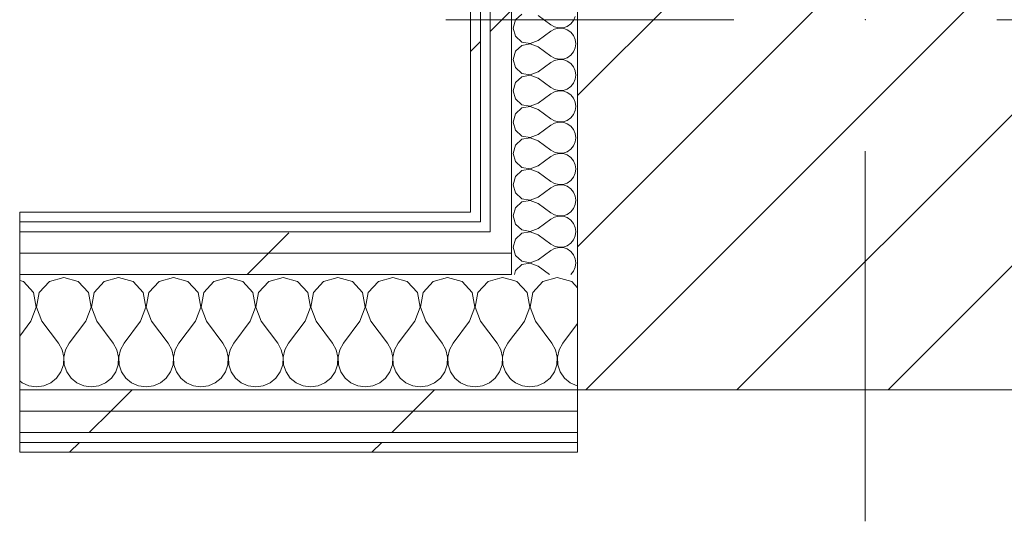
# Model space of a CAD drawing. Header units: millimetres. Extents: x -40968 to 77376, y -17881 to 4746.
# Tile 193 of 256: x 5490 to 6088, y -17319 to -17014. Entities that reach past the tile are written whole.
import ezdxf

# ---------------------------------------------------------------- set-up
doc = ezdxf.new("R2010")
doc.units = ezdxf.units.MM
doc.header["$MEASUREMENT"] = 0
doc.linetypes.add('Wipeout_Contour', pattern=[1000, 0, -1000])
for name, color, linetype in [('10_ESTR_Pilars', 7, 'Continuous'), ('Nuevo_08_E_Envans secs', 7, 'Continuous'), ('Nuevo_12_FAÇ_Façana', 7, 'Continuous'), ('Nuevo_Puertas Archicad', 7, 'Continuous')]:
    doc.layers.add(name, color=color, linetype=linetype)
for name, color, linetype, lineweight in [('10_ESTR_Pilars_Pluma_Nº__20', 1, 'Continuous', 5), ('10_ESTR_Pilars_Pluma_Nº__28', 7, 'Continuous', 20), ('10_ESTR_Pilars_Pluma_Nº__42', 8, 'Continuous', 25), ('Nuevo_08_E_Envans secs_Pluma_Nº__1', 7, 'Continuous', 5), ('Nuevo_12_FAÇ_Façana_Pluma_Nº__1', 7, 'Continuous', 5), ('Nuevo_Puertas Archicad_Pluma_Nº__1', 7, 'Continuous', 5)]:
    doc.layers.add(name, color=color, linetype=linetype, lineweight=lineweight)
for name, color, linetype, lineweight, true_color in [('Nuevo_08_E_Envans secs_Pluma_Nº__102', 7, 'Continuous', 5, 0xcccccc), ('Nuevo_08_E_Envans secs_Pluma_Nº__171', 171, 'Continuous', 13, 0xaaaaff), ('Nuevo_08_E_Envans secs_Pluma_Nº__177', 7, 'Continuous', 15, 0xf7e046), ('Nuevo_12_FAÇ_Façana_Pluma_Nº__102', 7, 'Continuous', 5, 0xcccccc), ('Nuevo_12_FAÇ_Façana_Pluma_Nº__171', 171, 'Continuous', 13, 0xaaaaff), ('Nuevo_12_FAÇ_Façana_Pluma_Nº__177', 7, 'Continuous', 15, 0xf7e046)]:
    doc.layers.add(name, color=color, linetype=linetype, lineweight=lineweight, true_color=true_color)
pattern_1 = [(45, (0, 0), (-183.8478, 183.8478), [195, -65]), (45, (7e-14, 183.85), (-183.8478, 183.8478), [195, -65])]

# ---------------------------------------------------------------- blocks, each defined once
blk = doc.blocks.new('*X129')
at = {"layer": 'Nuevo_12_FAÇ_Façana_Pluma_Nº__102', "color": 254, "linetype": 'Continuous', "lineweight": 5, "true_color": 0xcccccc}
for p, q in [((5783.33, -17170.64), (5781.75, -17171.09)), ((5788.89, -17172.22), (5783.33, -17170.64))]:
    blk.add_line(p, q, dxfattribs=at)
blk = doc.blocks.new('*X130')
at = {"layer": 'Nuevo_12_FAÇ_Façana_Pluma_Nº__102', "color": 254, "linetype": 'Continuous', "lineweight": 5, "true_color": 0xcccccc}
for p, q in [((5792.1, -17173.13), (5788.89, -17172.22)), ((5816.67, -17170.64), (5807.9, -17173.13)), ((5825.43, -17173.13), (5816.67, -17170.64)), ((5798.24, -17179.86), (5792.1, -17173.13)), ((5807.9, -17173.13), (5801.76, -17179.86)), ((5828.89, -17176.92), (5825.43, -17173.13)), ((5799.93, -17188.81), (5798.24, -17179.86)), ((5801.76, -17179.86), (5800.07, -17188.81)), ((5796.67, -17197.31), (5799.93, -17188.81)), ((5800.07, -17188.81), (5803.33, -17197.31)), ((5796.67, -17197.31), (5794.63, -17200.02)), ((5803.33, -17197.31), (5813.33, -17210.64)), ((5828.89, -17198.79), (5820, -17210.64)), ((5815.56, -17214.67), (5813.33, -17210.64)), ((5820, -17210.64), (5817.77, -17214.67)), ((5816.6, -17219.15), (5815.56, -17214.67)), ((5816.38, -17223.74), (5816.6, -17219.15)), ((5817.77, -17214.67), (5816.73, -17219.15)), ((5816.73, -17219.15), (5816.96, -17223.74)), ((5814.91, -17228.1), (5816.38, -17223.74)), ((5816.96, -17223.74), (5818.43, -17228.1)), ((5809.76, -17234), (5812.3, -17231.89)), ((5812.3, -17231.89), (5814.91, -17228.1)), ((5818.43, -17228.1), (5821.03, -17231.89)), ((5821.03, -17231.89), (5824.57, -17234.82)), ((5824.57, -17234.82), (5828.78, -17236.67)), ((5828.78, -17236.67), (5828.89, -17236.69))]:
    blk.add_line(p, q, dxfattribs=at)
blk = doc.blocks.new('*X131')
at = {"layer": 'Nuevo_12_FAÇ_Façana_Pluma_Nº__102', "color": 254, "linetype": 'Continuous', "lineweight": 5, "true_color": 0xcccccc}
for p, q in [((5794.63, -17200.02), (5788.89, -17207.68)), ((5788.89, -17232.88), (5791.24, -17234.82)), ((5791.24, -17234.82), (5795.45, -17236.67)), ((5795.45, -17236.67), (5800, -17237.31)), ((5800, -17237.31), (5804.55, -17236.67)), ((5804.55, -17236.67), (5808.76, -17234.82)), ((5808.76, -17234.82), (5809.76, -17234))]:
    blk.add_line(p, q, dxfattribs=at)
blk = doc.blocks.new('*X133')
at = {"layer": 'Nuevo_12_FAÇ_Façana_Pluma_Nº__102', "color": 254, "linetype": 'Continuous', "lineweight": 5, "true_color": 0xcccccc}
for p, q in [((5492.1, -17173.13), (5489.84, -17172.49)), ((5516.67, -17170.64), (5507.9, -17173.13)), ((5525.43, -17173.13), (5516.67, -17170.64)), ((5550, -17170.64), (5541.24, -17173.13)), ((5558.76, -17173.13), (5550, -17170.64)), ((5583.33, -17170.64), (5574.57, -17173.13)), ((5592.1, -17173.13), (5583.33, -17170.64)), ((5616.67, -17170.64), (5607.9, -17173.13)), ((5625.43, -17173.13), (5616.67, -17170.64)), ((5650, -17170.64), (5641.24, -17173.13)), ((5658.76, -17173.13), (5650, -17170.64)), ((5683.33, -17170.64), (5674.57, -17173.13)), ((5692.1, -17173.13), (5683.33, -17170.64)), ((5716.67, -17170.64), (5707.9, -17173.13)), ((5725.43, -17173.13), (5716.67, -17170.64)), ((5750, -17170.64), (5741.24, -17173.13)), ((5758.76, -17173.13), (5750, -17170.64)), ((5781.75, -17171.09), (5774.57, -17173.13)), ((5498.24, -17179.86), (5492.1, -17173.13)), ((5507.9, -17173.13), (5501.76, -17179.86)), ((5531.57, -17179.86), (5525.43, -17173.13)), ((5541.24, -17173.13), (5535.09, -17179.86)), ((5564.91, -17179.86), (5558.76, -17173.13)), ((5574.57, -17173.13), (5568.43, -17179.86)), ((5598.24, -17179.86), (5592.1, -17173.13)), ((5607.9, -17173.13), (5601.76, -17179.86)), ((5631.57, -17179.86), (5625.43, -17173.13)), ((5641.24, -17173.13), (5635.09, -17179.86)), ((5664.91, -17179.86), (5658.76, -17173.13)), ((5674.57, -17173.13), (5668.43, -17179.86)), ((5698.24, -17179.86), (5692.1, -17173.13)), ((5707.9, -17173.13), (5701.76, -17179.86)), ((5731.57, -17179.86), (5725.43, -17173.13)), ((5741.24, -17173.13), (5735.09, -17179.86)), ((5764.91, -17179.86), (5758.76, -17173.13)), ((5774.57, -17173.13), (5768.43, -17179.86)), ((5499.93, -17188.81), (5498.24, -17179.86)), ((5501.76, -17179.86), (5500.07, -17188.81)), ((5533.27, -17188.81), (5531.57, -17179.86)), ((5535.09, -17179.86), (5533.4, -17188.81)), ((5566.6, -17188.81), (5564.91, -17179.86)), ((5568.43, -17179.86), (5566.73, -17188.81)), ((5599.93, -17188.81), (5598.24, -17179.86)), ((5601.76, -17179.86), (5600.07, -17188.81)), ((5633.27, -17188.81), (5631.57, -17179.86)), ((5635.09, -17179.86), (5633.4, -17188.81)), ((5666.6, -17188.81), (5664.91, -17179.86)), ((5668.43, -17179.86), (5666.73, -17188.81)), ((5699.93, -17188.81), (5698.24, -17179.86)), ((5701.76, -17179.86), (5700.07, -17188.81)), ((5733.27, -17188.81), (5731.57, -17179.86)), ((5735.09, -17179.86), (5733.4, -17188.81)), ((5766.6, -17188.81), (5764.91, -17179.86)), ((5768.43, -17179.86), (5766.73, -17188.81)), ((5496.67, -17197.31), (5499.93, -17188.81)), ((5500.07, -17188.81), (5503.33, -17197.31)), ((5530, -17197.31), (5533.27, -17188.81)), ((5533.4, -17188.81), (5536.67, -17197.31)), ((5563.33, -17197.31), (5566.6, -17188.81)), ((5566.73, -17188.81), (5570, -17197.31)), ((5596.67, -17197.31), (5599.93, -17188.81)), ((5600.07, -17188.81), (5603.33, -17197.31)), ((5630, -17197.31), (5633.27, -17188.81)), ((5633.4, -17188.81), (5636.67, -17197.31)), ((5663.33, -17197.31), (5666.6, -17188.81)), ((5666.73, -17188.81), (5670, -17197.31)), ((5696.67, -17197.31), (5699.93, -17188.81)), ((5700.07, -17188.81), (5703.33, -17197.31)), ((5730, -17197.31), (5733.27, -17188.81)), ((5733.4, -17188.81), (5736.67, -17197.31)), ((5763.33, -17197.31), (5766.6, -17188.81)), ((5766.73, -17188.81), (5770, -17197.31)), ((5496.67, -17197.31), (5489.84, -17206.42)), ((5503.33, -17197.31), (5513.33, -17210.64)), ((5530, -17197.31), (5520, -17210.64)), ((5536.67, -17197.31), (5546.67, -17210.64)), ((5563.33, -17197.31), (5553.33, -17210.64)), ((5570, -17197.31), (5580, -17210.64)), ((5596.67, -17197.31), (5586.67, -17210.64)), ((5603.33, -17197.31), (5613.33, -17210.64)), ((5630, -17197.31), (5620, -17210.64)), ((5636.67, -17197.31), (5646.67, -17210.64)), ((5663.33, -17197.31), (5653.33, -17210.64)), ((5670, -17197.31), (5680, -17210.64)), ((5696.67, -17197.31), (5686.67, -17210.64)), ((5703.33, -17197.31), (5713.33, -17210.64)), ((5730, -17197.31), (5720, -17210.64)), ((5736.67, -17197.31), (5746.67, -17210.64)), ((5763.33, -17197.31), (5753.33, -17210.64)), ((5770, -17197.31), (5780, -17210.64)), ((5788.89, -17207.68), (5786.67, -17210.64)), ((5515.56, -17214.67), (5513.33, -17210.64)), ((5520, -17210.64), (5517.77, -17214.67)), ((5548.89, -17214.67), (5546.67, -17210.64)), ((5553.33, -17210.64), (5551.11, -17214.67)), ((5582.23, -17214.67), (5580, -17210.64)), ((5586.67, -17210.64), (5584.44, -17214.67)), ((5615.56, -17214.67), (5613.33, -17210.64)), ((5620, -17210.64), (5617.77, -17214.67)), ((5648.89, -17214.67), (5646.67, -17210.64)), ((5653.33, -17210.64), (5651.11, -17214.67)), ((5682.23, -17214.67), (5680, -17210.64)), ((5686.67, -17210.64), (5684.44, -17214.67)), ((5715.56, -17214.67), (5713.33, -17210.64)), ((5720, -17210.64), (5717.77, -17214.67)), ((5748.89, -17214.67), (5746.67, -17210.64)), ((5753.33, -17210.64), (5751.11, -17214.67)), ((5782.23, -17214.67), (5780, -17210.64)), ((5786.67, -17210.64), (5784.44, -17214.67)), ((5516.6, -17219.15), (5515.56, -17214.67)), ((5516.38, -17223.74), (5516.6, -17219.15)), ((5517.77, -17214.67), (5516.73, -17219.15)), ((5516.73, -17219.15), (5516.96, -17223.74)), ((5549.93, -17219.15), (5548.89, -17214.67)), ((5549.71, -17223.74), (5549.93, -17219.15)), ((5551.11, -17214.67), (5550.07, -17219.15)), ((5550.07, -17219.15), (5550.29, -17223.74)), ((5583.27, -17219.15), (5582.23, -17214.67)), ((5583.04, -17223.74), (5583.27, -17219.15)), ((5584.44, -17214.67), (5583.4, -17219.15)), ((5583.4, -17219.15), (5583.62, -17223.74)), ((5616.6, -17219.15), (5615.56, -17214.67)), ((5616.38, -17223.74), (5616.6, -17219.15)), ((5617.77, -17214.67), (5616.73, -17219.15)), ((5616.73, -17219.15), (5616.96, -17223.74)), ((5649.93, -17219.15), (5648.89, -17214.67)), ((5649.71, -17223.74), (5649.93, -17219.15)), ((5651.11, -17214.67), (5650.07, -17219.15)), ((5650.07, -17219.15), (5650.29, -17223.74)), ((5683.27, -17219.15), (5682.23, -17214.67)), ((5683.04, -17223.74), (5683.27, -17219.15)), ((5684.44, -17214.67), (5683.4, -17219.15)), ((5683.4, -17219.15), (5683.62, -17223.74)), ((5716.6, -17219.15), (5715.56, -17214.67)), ((5716.38, -17223.74), (5716.6, -17219.15)), ((5717.77, -17214.67), (5716.73, -17219.15)), ((5716.73, -17219.15), (5716.96, -17223.74)), ((5749.93, -17219.15), (5748.89, -17214.67)), ((5749.71, -17223.74), (5749.93, -17219.15)), ((5751.11, -17214.67), (5750.07, -17219.15)), ((5750.07, -17219.15), (5750.29, -17223.74)), ((5783.27, -17219.15), (5782.23, -17214.67)), ((5783.04, -17223.74), (5783.27, -17219.15)), ((5784.44, -17214.67), (5783.4, -17219.15)), ((5783.4, -17219.15), (5783.62, -17223.74)), ((5514.91, -17228.1), (5516.38, -17223.74)), ((5516.96, -17223.74), (5518.43, -17228.1)), ((5548.24, -17228.1), (5549.71, -17223.74)), ((5550.29, -17223.74), (5551.76, -17228.1)), ((5581.57, -17228.1), (5583.04, -17223.74)), ((5583.62, -17223.74), (5585.09, -17228.1)), ((5614.91, -17228.1), (5616.38, -17223.74)), ((5616.96, -17223.74), (5618.43, -17228.1)), ((5648.24, -17228.1), (5649.71, -17223.74)), ((5650.29, -17223.74), (5651.76, -17228.1)), ((5681.57, -17228.1), (5683.04, -17223.74)), ((5683.62, -17223.74), (5685.09, -17228.1)), ((5714.91, -17228.1), (5716.38, -17223.74)), ((5716.96, -17223.74), (5718.43, -17228.1)), ((5748.24, -17228.1), (5749.71, -17223.74)), ((5750.29, -17223.74), (5751.76, -17228.1)), ((5781.57, -17228.1), (5783.04, -17223.74)), ((5783.62, -17223.74), (5785.09, -17228.1)), ((5508.76, -17234.82), (5512.3, -17231.89)), ((5512.3, -17231.89), (5514.91, -17228.1)), ((5518.43, -17228.1), (5521.03, -17231.89)), ((5521.03, -17231.89), (5524.57, -17234.82)), ((5542.1, -17234.82), (5545.64, -17231.89)), ((5545.64, -17231.89), (5548.24, -17228.1)), ((5551.76, -17228.1), (5554.36, -17231.89)), ((5554.36, -17231.89), (5557.9, -17234.82)), ((5575.43, -17234.82), (5578.97, -17231.89)), ((5578.97, -17231.89), (5581.57, -17228.1)), ((5585.09, -17228.1), (5587.7, -17231.89)), ((5587.7, -17231.89), (5591.24, -17234.82)), ((5608.76, -17234.82), (5612.3, -17231.89)), ((5612.3, -17231.89), (5614.91, -17228.1)), ((5618.43, -17228.1), (5621.03, -17231.89)), ((5621.03, -17231.89), (5624.57, -17234.82)), ((5642.1, -17234.82), (5645.64, -17231.89)), ((5645.64, -17231.89), (5648.24, -17228.1)), ((5651.76, -17228.1), (5654.36, -17231.89)), ((5654.36, -17231.89), (5657.9, -17234.82)), ((5675.43, -17234.82), (5678.97, -17231.89)), ((5678.97, -17231.89), (5681.57, -17228.1)), ((5685.09, -17228.1), (5687.7, -17231.89)), ((5687.7, -17231.89), (5691.24, -17234.82)), ((5708.76, -17234.82), (5712.3, -17231.89)), ((5712.3, -17231.89), (5714.91, -17228.1)), ((5718.43, -17228.1), (5721.03, -17231.89)), ((5721.03, -17231.89), (5724.57, -17234.82)), ((5742.1, -17234.82), (5745.64, -17231.89)), ((5745.64, -17231.89), (5748.24, -17228.1)), ((5751.76, -17228.1), (5754.36, -17231.89)), ((5754.36, -17231.89), (5757.9, -17234.82)), ((5775.43, -17234.82), (5778.97, -17231.89)), ((5778.97, -17231.89), (5781.57, -17228.1)), ((5785.09, -17228.1), (5787.7, -17231.89)), ((5787.7, -17231.89), (5788.89, -17232.88)), ((5489.84, -17233.66), (5491.24, -17234.82)), ((5491.24, -17234.82), (5495.45, -17236.67)), ((5495.45, -17236.67), (5500, -17237.31)), ((5500, -17237.31), (5504.55, -17236.67)), ((5504.55, -17236.67), (5508.76, -17234.82)), ((5524.57, -17234.82), (5528.78, -17236.67)), ((5528.78, -17236.67), (5533.33, -17237.31)), ((5533.33, -17237.31), (5537.89, -17236.67)), ((5537.89, -17236.67), (5542.1, -17234.82)), ((5557.9, -17234.82), (5562.11, -17236.67)), ((5562.11, -17236.67), (5566.67, -17237.31)), ((5566.67, -17237.31), (5571.22, -17236.67)), ((5571.22, -17236.67), (5575.43, -17234.82)), ((5591.24, -17234.82), (5595.45, -17236.67)), ((5595.45, -17236.67), (5600, -17237.31)), ((5600, -17237.31), (5604.55, -17236.67)), ((5604.55, -17236.67), (5608.76, -17234.82)), ((5624.57, -17234.82), (5628.78, -17236.67)), ((5628.78, -17236.67), (5633.33, -17237.31)), ((5633.33, -17237.31), (5637.89, -17236.67)), ((5637.89, -17236.67), (5642.1, -17234.82)), ((5657.9, -17234.82), (5662.11, -17236.67)), ((5662.11, -17236.67), (5666.67, -17237.31)), ((5666.67, -17237.31), (5671.22, -17236.67)), ((5671.22, -17236.67), (5675.43, -17234.82)), ((5691.24, -17234.82), (5695.45, -17236.67)), ((5695.45, -17236.67), (5700, -17237.31)), ((5700, -17237.31), (5704.55, -17236.67)), ((5704.55, -17236.67), (5708.76, -17234.82)), ((5724.57, -17234.82), (5728.78, -17236.67)), ((5728.78, -17236.67), (5733.33, -17237.31)), ((5733.33, -17237.31), (5737.89, -17236.67)), ((5737.89, -17236.67), (5742.1, -17234.82)), ((5757.9, -17234.82), (5762.11, -17236.67)), ((5762.11, -17236.67), (5766.67, -17237.31)), ((5766.67, -17237.31), (5771.22, -17236.67)), ((5771.22, -17236.67), (5775.43, -17234.82))]:
    blk.add_line(p, q, dxfattribs=at)
blk = doc.blocks.new('Puerta Corredera Exterior 27_4')
at = {"layer": 'Nuevo_Puertas Archicad_Pluma_Nº__1', "color": 7, "linetype": 'Continuous', "lineweight": 5}
for p, q in [((-1050, 0), (-1050, -6)), ((-1050, -6), (-1050, -12)), ((-1050, -12), (-1050, -25)), ((-1050, -25), (-1050, -38)), ((-1050, -38), (-1050, -108)), ((-1050, -108), (-1050, -121)), ((-1050, -121), (-1050, -134)), ((-1050, -134), (-1050, -140)), ((-1050, -140), (-1050, -146))]:
    blk.add_line(p, q, dxfattribs=at)
blk = doc.blocks.new('Muro_77_5', base_point=(5828.89, -17276.98))
at = {"color": 254, "linetype": 'Wipeout_Contour', "lineweight": 0, "ltscale": 72314.488765}
blk.add_wipeout([(5769.89, -17130.98), (5763.89, -17130.98), (5766.56, -17136.98), (5769.89, -17136.98)], dxfattribs=at).dxf.layer = 'Nuevo_12_FAÇ_Façana'
at = {"color": 254, "linetype": 'Wipeout_Contour', "lineweight": 0, "ltscale": 54264.350485}
blk.add_wipeout([(5769.23, -17142.98), (5769.89, -17144.45), (5769.89, -17142.98)], dxfattribs=at).dxf.layer = 'Nuevo_12_FAÇ_Façana'
at = {"color": 254, "linetype": 'Wipeout_Contour', "lineweight": 0, "ltscale": 54688.410444}
blk.add_wipeout([(5828.89, -17270.98), (5826.22, -17270.98), (5828.89, -17276.98)], dxfattribs=at).dxf.layer = 'Nuevo_12_FAÇ_Façana'
at = {"layer": 'Nuevo_12_FAÇ_Façana_Pluma_Nº__171', "linetype": 'Continuous', "lineweight": 13, "true_color": 0xaaaaff}
h = blk.add_hatch(dxfattribs=at)
h.set_pattern_fill('Panellat_HPL_0005', color=161, style=0, pattern_type=2)
h.set_pattern_definition(pattern_1)
h.paths.add_polyline_path([(5769.89, -17130.98), (5763.89, -17130.98), (5766.56, -17136.98), (5769.89, -17136.98)])
h = blk.add_hatch(dxfattribs=at)
h.set_pattern_fill('Panellat_HPL_0005', color=161, style=0, pattern_type=2)
h.set_pattern_definition(pattern_1)
h.paths.add_polyline_path([(5828.89, -17270.98), (5826.22, -17270.98), (5828.89, -17276.98)])
at = {"layer": 'Nuevo_12_FAÇ_Façana_Pluma_Nº__177', "linetype": 'Continuous', "lineweight": 15, "true_color": 0xf7e046}
h = blk.add_hatch(dxfattribs=at)
h.set_pattern_fill('Panellat_HPL_0005', color=53, style=0, pattern_type=2)
h.set_pattern_definition(pattern_1)
h.paths.add_polyline_path([(5769.23, -17142.98), (5769.89, -17144.45), (5769.89, -17142.98)])
at = {"layer": 'Nuevo_08_E_Envans secs_Pluma_Nº__1', "color": 7, "linetype": 'Continuous', "lineweight": 5}
blk.add_line((5769.89, -17136.98), (5769.89, -17130.98), dxfattribs=at)
at = {"color": 254, "linetype": 'Wipeout_Contour', "lineweight": 0, "ltscale": 54236.791831}
blk.add_wipeout([(5766.56, -17136.98), (5763.89, -17130.98), (5763.89, -17136.98)], dxfattribs=at).dxf.layer = 'Nuevo_12_FAÇ_Façana'
at = {"color": 254, "linetype": 'Wipeout_Contour', "lineweight": 0, "ltscale": 90470.683839}
blk.add_wipeout([(5775.89, -17155.98), (5775.89, -17142.98), (5769.89, -17142.98), (5769.89, -17144.45), (5775.02, -17155.98)], dxfattribs=at).dxf.layer = 'Nuevo_12_FAÇ_Façana'
at = {"color": 254, "linetype": 'Wipeout_Contour', "lineweight": 0, "ltscale": 72711.693479}
blk.add_wipeout([(5489.84, -17270.98), (5489.84, -17276.98), (5828.89, -17276.98), (5826.22, -17270.98)], dxfattribs=at).dxf.layer = 'Nuevo_12_FAÇ_Façana'
at = {"layer": 'Nuevo_12_FAÇ_Façana_Pluma_Nº__171', "linetype": 'Continuous', "lineweight": 13, "true_color": 0xaaaaff}
h = blk.add_hatch(dxfattribs=at)
h.set_pattern_fill('Panellat_HPL_0005', color=161, style=0, pattern_type=2)
h.set_pattern_definition(pattern_1)
h.paths.add_polyline_path([(5766.56, -17136.98), (5763.89, -17130.98), (5763.89, -17136.98)])
h = blk.add_hatch(dxfattribs=at)
h.set_pattern_fill('Panellat_HPL_0005', color=161, style=0, pattern_type=2)
h.set_pattern_definition(pattern_1)
h.paths.add_polyline_path([(5489.84, -17270.98), (5489.84, -17276.98), (5828.89, -17276.98), (5826.22, -17270.98)])
at = {"layer": 'Nuevo_12_FAÇ_Façana_Pluma_Nº__177', "linetype": 'Continuous', "lineweight": 15, "true_color": 0xf7e046}
h = blk.add_hatch(dxfattribs=at)
h.set_pattern_fill('Panellat_HPL_0005', color=53, style=0, pattern_type=2)
h.set_pattern_definition(pattern_1)
h.paths.add_polyline_path([(5775.89, -17155.98), (5775.89, -17142.98), (5769.89, -17142.98), (5769.89, -17144.45), (5775.02, -17155.98)])
at = {"layer": 'Nuevo_08_E_Envans secs_Pluma_Nº__1', "color": 7, "linetype": 'Continuous', "lineweight": 5}
blk.add_line((5828.89, -17270.98), (5826.22, -17270.98), dxfattribs=at)
at = {"layer": 'Nuevo_08_E_Envans secs_Pluma_Nº__1', "color": 7, "linetype": 'Continuous', "lineweight": 5, "flags": 128}
blk.add_lwpolyline([(5828.89, -17276.98), (5828.89, -17270.98)], dxfattribs=at)
at = {"layer": 'Nuevo_12_FAÇ_Façana_Pluma_Nº__1', "color": 7, "linetype": 'Continuous', "lineweight": 5}
for p in [(5826.22, -17270.98), (5489.84, -17276.98)]:
    blk.add_line(p, (5489.84, -17270.98), dxfattribs=at)
at = {"layer": 'Nuevo_12_FAÇ_Façana_Pluma_Nº__1', "color": 7, "linetype": 'Continuous', "lineweight": 5, "flags": 128}
blk.add_lwpolyline([(5489.84, -17276.98), (5828.89, -17276.98)], dxfattribs=at)
at = {"color": 254, "linetype": 'Wipeout_Contour', "lineweight": 0, "ltscale": 72138.944578}
blk.add_wipeout([(5489.84, -17130.98), (5489.84, -17136.98), (5763.89, -17136.98), (5763.89, -17130.98)], dxfattribs=at).dxf.layer = 'Nuevo_12_FAÇ_Façana'
at = {"color": 254, "linetype": 'Wipeout_Contour', "lineweight": 0, "ltscale": 54307.439221}
blk.add_wipeout([(5775.02, -17155.98), (5775.89, -17157.93), (5775.89, -17155.98)], dxfattribs=at).dxf.layer = 'Nuevo_12_FAÇ_Façana'
at = {"layer": 'Nuevo_12_FAÇ_Façana_Pluma_Nº__171', "linetype": 'Continuous', "lineweight": 13, "true_color": 0xaaaaff}
h = blk.add_hatch(dxfattribs=at)
h.set_pattern_fill('Panellat_HPL_0005', color=161, style=0, pattern_type=2)
h.set_pattern_definition(pattern_1)
h.paths.add_polyline_path([(5489.84, -17130.98), (5489.84, -17136.98), (5763.89, -17136.98), (5763.89, -17130.98)])
at = {"layer": 'Nuevo_12_FAÇ_Façana_Pluma_Nº__177', "linetype": 'Continuous', "lineweight": 15, "true_color": 0xf7e046}
h = blk.add_hatch(dxfattribs=at)
h.set_pattern_fill('Panellat_HPL_0005', color=53, style=0, pattern_type=2)
h.set_pattern_definition(pattern_1)
h.paths.add_polyline_path([(5775.02, -17155.98), (5775.89, -17157.93), (5775.89, -17155.98)])
at = {"layer": 'Nuevo_08_E_Envans secs_Pluma_Nº__1', "color": 7, "linetype": 'Continuous', "lineweight": 5}
blk.add_line((5769.89, -17136.98), (5766.56, -17136.98), dxfattribs=at)
at = {"layer": 'Nuevo_12_FAÇ_Façana_Pluma_Nº__1', "color": 7, "linetype": 'Continuous', "lineweight": 5}
for p, q in [((5489.84, -17136.98), (5489.84, -17130.98)), ((5766.56, -17136.98), (5489.84, -17136.98))]:
    blk.add_line(p, q, dxfattribs=at)
at = {"layer": 'Nuevo_12_FAÇ_Façana_Pluma_Nº__1', "color": 7, "linetype": 'Continuous', "lineweight": 5, "flags": 128}
blk.add_lwpolyline([(5763.89, -17130.98), (5489.84, -17130.98)], dxfattribs=at)
at = {"color": 254, "linetype": 'Wipeout_Contour', "lineweight": 0, "ltscale": 72392.331974}
blk.add_wipeout([(5788.89, -17155.98), (5788.89, -17142.98), (5775.89, -17142.98), (5775.89, -17155.98)], dxfattribs=at).dxf.layer = 'Nuevo_12_FAÇ_Façana'
at = {"layer": 'Nuevo_12_FAÇ_Façana_Pluma_Nº__177', "linetype": 'Continuous', "lineweight": 15, "true_color": 0xf7e046}
h = blk.add_hatch(dxfattribs=at)
h.set_pattern_fill('Panellat_HPL_0005', color=53, style=0, pattern_type=2)
h.set_pattern_definition(pattern_1)
h.paths.add_polyline_path([(5788.89, -17155.98), (5788.89, -17142.98), (5775.89, -17142.98), (5775.89, -17155.98)])
at = {"color": 254, "linetype": 'Wipeout_Contour', "lineweight": 0, "ltscale": 90546.902079}
blk.add_wipeout([(5788.89, -17168.98), (5788.89, -17155.98), (5775.89, -17155.98), (5775.89, -17157.93), (5780.81, -17168.98)], dxfattribs=at).dxf.layer = 'Nuevo_12_FAÇ_Façana'
at = {"layer": 'Nuevo_12_FAÇ_Façana_Pluma_Nº__177', "linetype": 'Continuous', "lineweight": 15, "true_color": 0xf7e046}
h = blk.add_hatch(dxfattribs=at)
h.set_pattern_fill('Panellat_HPL_0005', color=53, style=0, pattern_type=2)
h.set_pattern_definition(pattern_1)
h.paths.add_polyline_path([(5788.89, -17168.98), (5788.89, -17155.98), (5775.89, -17155.98), (5775.89, -17157.93), (5780.81, -17168.98)])
at = {"layer": 'Nuevo_08_E_Envans secs_Pluma_Nº__1', "color": 7, "linetype": 'Continuous', "lineweight": 5}
for p, q in [((5788.89, -17155.98), (5788.89, -17142.98)), ((5788.89, -17168.98), (5788.89, -17155.98))]:
    blk.add_line(p, q, dxfattribs=at)
at = {"layer": 'Nuevo_12_FAÇ_Façana', "color": 7, "lineweight": 20}
for name in ['*X129', '*X130']:
    blk.add_blockref(name, (0, 0), dxfattribs=at)
at = {"color": 254, "linetype": 'Wipeout_Contour', "lineweight": 0, "ltscale": 72203.108809}
blk.add_wipeout([(5489.84, -17155.98), (5775.02, -17155.98), (5769.23, -17142.98), (5489.84, -17142.98)], dxfattribs=at).dxf.layer = 'Nuevo_12_FAÇ_Façana'
at = {"color": 254, "linetype": 'Wipeout_Contour', "lineweight": 0, "ltscale": 72806.56689}
blk.add_wipeout([(5828.89, -17251.98), (5828.89, -17238.98), (5811.97, -17238.98), (5817.76, -17251.98)], dxfattribs=at).dxf.layer = 'Nuevo_12_FAÇ_Façana'
at = {"layer": 'Nuevo_12_FAÇ_Façana_Pluma_Nº__177', "linetype": 'Continuous', "lineweight": 15, "true_color": 0xf7e046}
h = blk.add_hatch(dxfattribs=at)
h.set_pattern_fill('Panellat_HPL_0005', color=53, style=0, pattern_type=2)
h.set_pattern_definition(pattern_1)
h.paths.add_polyline_path([(5489.84, -17155.98), (5775.02, -17155.98), (5769.23, -17142.98), (5489.84, -17142.98)])
h = blk.add_hatch(dxfattribs=at)
h.set_pattern_fill('Panellat_HPL_0005', color=53, style=0, pattern_type=2)
h.set_pattern_definition(pattern_1)
h.paths.add_polyline_path([(5828.89, -17251.98), (5828.89, -17238.98), (5811.97, -17238.98), (5817.76, -17251.98)])
at = {"layer": 'Nuevo_08_E_Envans secs_Pluma_Nº__1', "color": 7, "linetype": 'Continuous', "lineweight": 5}
for p, q in [((5775.89, -17142.98), (5775.89, -17136.98)), ((5769.89, -17142.98), (5769.23, -17142.98)), ((5775.89, -17142.98), (5769.89, -17142.98))]:
    blk.add_line(p, q, dxfattribs=at)
at = {"layer": 'Nuevo_12_FAÇ_Façana_Pluma_Nº__1', "color": 7, "linetype": 'Continuous', "lineweight": 5}
for p, q in [((5489.84, -17142.98), (5489.84, -17136.98)), ((5769.23, -17142.98), (5489.84, -17142.98))]:
    blk.add_line(p, q, dxfattribs=at)
at = {"layer": 'Nuevo_12_FAÇ_Façana', "color": 7, "lineweight": 20}
blk.add_blockref('*X131', (0, 0), dxfattribs=at)
at = {"color": 254, "linetype": 'Wipeout_Contour', "lineweight": 0, "ltscale": 72256.206139}
blk.add_wipeout([(5489.84, -17168.98), (5780.81, -17168.98), (5775.02, -17155.98), (5489.84, -17155.98)], dxfattribs=at).dxf.layer = 'Nuevo_12_FAÇ_Façana'
at = {"color": 254, "linetype": 'Wipeout_Contour', "lineweight": 0, "ltscale": 72859.477662}
blk.add_wipeout([(5828.89, -17264.98), (5828.89, -17251.98), (5817.76, -17251.98), (5823.55, -17264.98)], dxfattribs=at).dxf.layer = 'Nuevo_12_FAÇ_Façana'
at = {"layer": 'Nuevo_12_FAÇ_Façana_Pluma_Nº__177', "linetype": 'Continuous', "lineweight": 15, "true_color": 0xf7e046}
h = blk.add_hatch(dxfattribs=at)
h.set_pattern_fill('Panellat_HPL_0005', color=53, style=0, pattern_type=2)
h.set_pattern_definition(pattern_1)
h.paths.add_polyline_path([(5489.84, -17168.98), (5780.81, -17168.98), (5775.02, -17155.98), (5489.84, -17155.98)])
h = blk.add_hatch(dxfattribs=at)
h.set_pattern_fill('Panellat_HPL_0005', color=53, style=0, pattern_type=2)
h.set_pattern_definition(pattern_1)
h.paths.add_polyline_path([(5828.89, -17264.98), (5828.89, -17251.98), (5817.76, -17251.98), (5823.55, -17264.98)])
at = {"layer": 'Nuevo_08_E_Envans secs_Pluma_Nº__1', "color": 7, "linetype": 'Continuous', "lineweight": 5}
for p, q in [((5775.89, -17155.98), (5775.02, -17155.98)), ((5788.89, -17155.98), (5775.89, -17155.98)), ((5788.89, -17168.98), (5780.81, -17168.98))]:
    blk.add_line(p, q, dxfattribs=at)
at = {"layer": 'Nuevo_08_E_Envans secs_Pluma_Nº__1', "color": 7, "linetype": 'Continuous', "lineweight": 5, "flags": 128}
for points in [[(5828.89, -17251.98), (5828.89, -17238.98)], [(5828.89, -17264.98), (5828.89, -17251.98)], [(5828.89, -17270.98), (5828.89, -17264.98)]]:
    blk.add_lwpolyline(points, dxfattribs=at)
at = {"layer": 'Nuevo_12_FAÇ_Façana_Pluma_Nº__1', "color": 7, "linetype": 'Continuous', "lineweight": 5}
for p, q in [((5489.84, -17155.98), (5489.84, -17142.98)), ((5775.02, -17155.98), (5489.84, -17155.98)), ((5489.84, -17168.98), (5489.84, -17155.98)), ((5780.81, -17168.98), (5489.84, -17168.98))]:
    blk.add_line(p, q, dxfattribs=at)
at = {"layer": 'Nuevo_12_FAÇ_Façana', "color": 7, "lineweight": 20}
blk.add_blockref('*X133', (0, 0), dxfattribs=at)
at = {"color": 254, "linetype": 'Wipeout_Contour', "lineweight": 0, "ltscale": 72595.257217}
blk.add_wipeout([(5489.84, -17238.98), (5489.84, -17251.98), (5817.76, -17251.98), (5811.97, -17238.98)], dxfattribs=at).dxf.layer = 'Nuevo_12_FAÇ_Façana'
at = {"layer": 'Nuevo_12_FAÇ_Façana_Pluma_Nº__177', "linetype": 'Continuous', "lineweight": 15, "true_color": 0xf7e046}
h = blk.add_hatch(dxfattribs=at)
h.set_pattern_fill('Panellat_HPL_0005', color=53, style=0, pattern_type=2)
h.set_pattern_definition(pattern_1)
h.paths.add_polyline_path([(5489.84, -17238.98), (5489.84, -17251.98), (5817.76, -17251.98), (5811.97, -17238.98)])
at = {"layer": 'Nuevo_08_E_Envans secs_Pluma_Nº__1', "color": 7, "linetype": 'Continuous', "lineweight": 5}
blk.add_line((5828.89, -17238.98), (5811.97, -17238.98), dxfattribs=at)
at = {"layer": 'Nuevo_12_FAÇ_Façana_Pluma_Nº__1', "color": 7, "linetype": 'Continuous', "lineweight": 5}
for p, q in [((5489.84, -17238.98), (5489.84, -17168.98)), ((5811.97, -17238.98), (5489.84, -17238.98))]:
    blk.add_line(p, q, dxfattribs=at)
at = {"color": 254, "linetype": 'Wipeout_Contour', "lineweight": 0, "ltscale": 72648.368831}
blk.add_wipeout([(5489.84, -17251.98), (5489.84, -17264.98), (5823.55, -17264.98), (5817.76, -17251.98)], dxfattribs=at).dxf.layer = 'Nuevo_12_FAÇ_Façana'
at = {"layer": 'Nuevo_12_FAÇ_Façana_Pluma_Nº__177', "linetype": 'Continuous', "lineweight": 15, "true_color": 0xf7e046}
h = blk.add_hatch(dxfattribs=at)
h.set_pattern_fill('Panellat_HPL_0005', color=53, style=0, pattern_type=2)
h.set_pattern_definition(pattern_1)
h.paths.add_polyline_path([(5489.84, -17251.98), (5489.84, -17264.98), (5823.55, -17264.98), (5817.76, -17251.98)])
at = {"layer": 'Nuevo_08_E_Envans secs_Pluma_Nº__1', "color": 7, "linetype": 'Continuous', "lineweight": 5}
for p, q in [((5828.89, -17251.98), (5817.76, -17251.98)), ((5828.89, -17264.98), (5823.55, -17264.98))]:
    blk.add_line(p, q, dxfattribs=at)
at = {"layer": 'Nuevo_12_FAÇ_Façana_Pluma_Nº__1', "color": 7, "linetype": 'Continuous', "lineweight": 5}
for p, q in [((5489.84, -17251.98), (5489.84, -17238.98)), ((5817.76, -17251.98), (5489.84, -17251.98)), ((5489.84, -17264.98), (5489.84, -17251.98)), ((5823.55, -17264.98), (5489.84, -17264.98)), ((5489.84, -17270.98), (5489.84, -17264.98))]:
    blk.add_line(p, q, dxfattribs=at)
at = {"layer": 'Nuevo_Puertas Archicad', "color": 253, "linetype": 'Continuous', "lineweight": 5, "true_color": 0xa4a4a6, "zscale": 1000, "rotation": 180}
blk.add_blockref('Puerta Corredera Exterior 27_4', (4439.84, -17276.98), dxfattribs=at)
blk = doc.blocks.new('*X466')
at = {"layer": 'Nuevo_08_E_Envans secs_Pluma_Nº__102', "color": 254, "linetype": 'Continuous', "lineweight": 5, "true_color": 0xcccccc}
for p, q in [((5795.11, -17010.53), (5791.27, -17014.04)), ((5791.27, -17014.04), (5789.84, -17019.05)), ((5805.08, -17011.43), (5812.7, -17017.14)), ((5822.67, -17018.04), (5824.84, -17016.55)), ((5824.84, -17016.55), (5826.52, -17014.53)), ((5826.52, -17014.53), (5827.58, -17012.13)), ((5789.84, -17019.05), (5791.27, -17024.05)), ((5805.08, -17026.67), (5812.7, -17020.95)), ((5812.7, -17017.14), (5815, -17018.41)), ((5815, -17019.68), (5812.7, -17020.95)), ((5815, -17018.41), (5817.56, -17019.01)), ((5817.56, -17019.09), (5815, -17019.68)), ((5817.56, -17019.01), (5820.18, -17018.88)), ((5820.18, -17019.21), (5817.56, -17019.09)), ((5820.18, -17018.88), (5822.67, -17018.04)), ((5822.67, -17020.05), (5820.18, -17019.21)), ((5824.84, -17021.54), (5822.67, -17020.05)), ((5826.52, -17023.56), (5824.84, -17021.54)), ((5791.27, -17024.05), (5795.11, -17027.57)), ((5795.11, -17027.57), (5800.22, -17028.53)), ((5800.22, -17028.61), (5795.11, -17029.58)), ((5800.22, -17028.53), (5805.08, -17026.67)), ((5805.08, -17030.48), (5800.22, -17028.61)), ((5827.58, -17025.97), (5826.52, -17023.56)), ((5827.94, -17028.57), (5827.58, -17025.97)), ((5827.58, -17031.17), (5827.94, -17028.57)), ((5791.27, -17033.09), (5789.84, -17038.1)), ((5795.11, -17029.58), (5791.27, -17033.09)), ((5805.08, -17030.48), (5812.7, -17036.19)), ((5824.84, -17035.6), (5826.52, -17033.58)), ((5826.52, -17033.58), (5827.58, -17031.17)), ((5789.84, -17038.1), (5791.27, -17043.1)), ((5805.08, -17045.71), (5812.7, -17040)), ((5812.7, -17036.19), (5815, -17037.46)), ((5815, -17038.73), (5812.7, -17040)), ((5815, -17037.46), (5817.56, -17038.06)), ((5817.56, -17038.13), (5815, -17038.73)), ((5817.56, -17038.06), (5820.18, -17037.93)), ((5820.18, -17038.26), (5817.56, -17038.13)), ((5820.18, -17037.93), (5822.67, -17037.09)), ((5822.67, -17039.1), (5820.18, -17038.26)), ((5822.67, -17037.09), (5824.84, -17035.6)), ((5824.84, -17040.59), (5822.67, -17039.1)), ((5826.52, -17042.61), (5824.84, -17040.59)), ((5791.27, -17043.1), (5795.11, -17046.61)), ((5795.11, -17046.61), (5800.22, -17047.58)), ((5800.22, -17047.58), (5805.08, -17045.71)), ((5827.58, -17045.02), (5826.52, -17042.61)), ((5827.94, -17047.62), (5827.58, -17045.02)), ((5791.27, -17052.14), (5789.84, -17057.14)), ((5795.11, -17048.62), (5791.27, -17052.14)), ((5800.22, -17047.66), (5795.11, -17048.62)), ((5805.08, -17049.52), (5800.22, -17047.66)), ((5805.08, -17049.52), (5812.7, -17055.24)), ((5824.84, -17054.65), (5826.52, -17052.63)), ((5826.52, -17052.63), (5827.58, -17050.22)), ((5827.58, -17050.22), (5827.94, -17047.62)), ((5789.84, -17057.14), (5791.27, -17062.15)), ((5812.7, -17055.24), (5815, -17056.51)), ((5815, -17057.78), (5812.7, -17059.05)), ((5815, -17056.51), (5817.56, -17057.1)), ((5817.56, -17057.18), (5815, -17057.78)), ((5817.56, -17057.1), (5820.18, -17056.98)), ((5820.18, -17057.31), (5817.56, -17057.18)), ((5820.18, -17056.98), (5822.67, -17056.14)), ((5822.67, -17058.15), (5820.18, -17057.31)), ((5822.67, -17056.14), (5824.84, -17054.65)), ((5824.84, -17059.64), (5822.67, -17058.15)), ((5791.27, -17062.15), (5795.11, -17065.66)), ((5800.22, -17066.63), (5805.08, -17064.76)), ((5805.08, -17064.76), (5812.7, -17059.05)), ((5826.52, -17061.66), (5824.84, -17059.64)), ((5827.58, -17064.06), (5826.52, -17061.66)), ((5827.94, -17066.67), (5827.58, -17064.06)), ((5795.11, -17067.67), (5791.27, -17071.18)), ((5795.11, -17065.66), (5800.22, -17066.63)), ((5800.22, -17066.71), (5795.11, -17067.67)), ((5805.08, -17068.57), (5800.22, -17066.71)), ((5805.08, -17068.57), (5812.7, -17074.29)), ((5826.52, -17071.67), (5827.58, -17069.27)), ((5827.58, -17069.27), (5827.94, -17066.67)), ((5791.27, -17071.18), (5789.84, -17076.19)), ((5789.84, -17076.19), (5791.27, -17081.2)), ((5812.7, -17074.29), (5815, -17075.56)), ((5815, -17076.82), (5812.7, -17078.1)), ((5815, -17075.56), (5817.56, -17076.15)), ((5817.56, -17076.23), (5815, -17076.82)), ((5817.56, -17076.15), (5820.18, -17076.02)), ((5820.18, -17076.36), (5817.56, -17076.23)), ((5820.18, -17076.02), (5822.67, -17075.19)), ((5822.67, -17077.2), (5820.18, -17076.36)), ((5822.67, -17075.19), (5824.84, -17073.7)), ((5824.84, -17073.7), (5826.52, -17071.67)), ((5791.27, -17081.2), (5795.11, -17084.71)), ((5805.08, -17083.81), (5812.7, -17078.1)), ((5824.84, -17078.68), (5822.67, -17077.2)), ((5826.52, -17080.71), (5824.84, -17078.68)), ((5827.58, -17083.11), (5826.52, -17080.71)), ((5795.11, -17086.72), (5791.27, -17090.23)), ((5795.11, -17084.71), (5800.22, -17085.68)), ((5800.22, -17085.75), (5795.11, -17086.72)), ((5800.22, -17085.68), (5805.08, -17083.81)), ((5805.08, -17087.62), (5800.22, -17085.75)), ((5805.08, -17087.62), (5812.7, -17093.33)), ((5826.52, -17090.72), (5827.58, -17088.32)), ((5827.94, -17085.71), (5827.58, -17083.11)), ((5827.58, -17088.32), (5827.94, -17085.71)), ((5791.27, -17090.23), (5789.84, -17095.24)), ((5812.7, -17093.33), (5815, -17094.6)), ((5815, -17094.6), (5817.56, -17095.2)), ((5820.18, -17095.07), (5822.67, -17094.23)), ((5822.67, -17094.23), (5824.84, -17092.74)), ((5824.84, -17092.74), (5826.52, -17090.72)), ((5789.84, -17095.24), (5791.27, -17100.25)), ((5791.27, -17100.25), (5795.11, -17103.76)), ((5805.08, -17102.86), (5812.7, -17097.14)), ((5815, -17095.87), (5812.7, -17097.14)), ((5817.56, -17095.28), (5815, -17095.87)), ((5817.56, -17095.2), (5820.18, -17095.07)), ((5820.18, -17095.4), (5817.56, -17095.28)), ((5822.67, -17096.24), (5820.18, -17095.4)), ((5824.84, -17097.73), (5822.67, -17096.24)), ((5826.52, -17099.75), (5824.84, -17097.73)), ((5827.58, -17102.16), (5826.52, -17099.75)), ((5795.11, -17105.77), (5791.27, -17109.28)), ((5795.11, -17103.76), (5800.22, -17104.72)), ((5800.22, -17104.8), (5795.11, -17105.77)), ((5800.22, -17104.72), (5805.08, -17102.86)), ((5805.08, -17106.67), (5800.22, -17104.8)), ((5805.08, -17106.67), (5812.7, -17112.38)), ((5827.94, -17104.76), (5827.58, -17102.16)), ((5827.58, -17107.36), (5827.94, -17104.76)), ((5791.27, -17109.28), (5789.84, -17114.29)), ((5812.7, -17112.38), (5815, -17113.65)), ((5822.67, -17113.28), (5824.84, -17111.79)), ((5824.84, -17111.79), (5826.52, -17109.77)), ((5826.52, -17109.77), (5827.58, -17107.36)), ((5789.84, -17114.29), (5791.27, -17119.29)), ((5805.08, -17121.9), (5812.7, -17116.19)), ((5815, -17114.92), (5812.7, -17116.19)), ((5815, -17113.65), (5817.56, -17114.25)), ((5817.56, -17114.32), (5815, -17114.92)), ((5817.56, -17114.25), (5820.18, -17114.12)), ((5820.18, -17114.45), (5817.56, -17114.32)), ((5820.18, -17114.12), (5822.67, -17113.28)), ((5822.67, -17115.29), (5820.18, -17114.45)), ((5824.84, -17116.78), (5822.67, -17115.29)), ((5826.52, -17118.8), (5824.84, -17116.78)), ((5791.27, -17119.29), (5795.11, -17122.8)), ((5795.11, -17122.8), (5800.22, -17123.77)), ((5800.22, -17123.85), (5795.11, -17124.81)), ((5800.22, -17123.77), (5805.08, -17121.9)), ((5805.08, -17125.71), (5800.22, -17123.85)), ((5827.58, -17121.21), (5826.52, -17118.8)), ((5827.94, -17123.81), (5827.58, -17121.21)), ((5827.58, -17126.41), (5827.94, -17123.81)), ((5791.27, -17128.33), (5789.84, -17133.33)), ((5795.11, -17124.81), (5791.27, -17128.33)), ((5805.08, -17125.71), (5812.7, -17131.43)), ((5824.84, -17130.84), (5826.52, -17128.82)), ((5826.52, -17128.82), (5827.58, -17126.41)), ((5789.84, -17133.33), (5791.27, -17138.34)), ((5805.08, -17140.95), (5812.7, -17135.24)), ((5812.7, -17131.43), (5815, -17132.7)), ((5815, -17133.97), (5812.7, -17135.24)), ((5815, -17132.7), (5817.56, -17133.29)), ((5817.56, -17133.37), (5815, -17133.97)), ((5817.56, -17133.29), (5820.18, -17133.17)), ((5820.18, -17133.5), (5817.56, -17133.37)), ((5820.18, -17133.17), (5822.67, -17132.33)), ((5822.67, -17134.34), (5820.18, -17133.5)), ((5822.67, -17132.33), (5824.84, -17130.84)), ((5824.84, -17135.83), (5822.67, -17134.34)), ((5826.52, -17137.85), (5824.84, -17135.83)), ((5791.27, -17138.34), (5795.11, -17141.85)), ((5795.11, -17141.85), (5800.22, -17142.82)), ((5800.22, -17142.82), (5805.08, -17140.95)), ((5827.58, -17140.25), (5826.52, -17137.85)), ((5827.94, -17142.86), (5827.58, -17140.25)), ((5791.27, -17147.37), (5789.84, -17152.38)), ((5795.11, -17143.86), (5791.27, -17147.37)), ((5800.22, -17142.9), (5795.11, -17143.86)), ((5805.08, -17144.76), (5800.22, -17142.9)), ((5805.08, -17144.76), (5812.7, -17150.48)), ((5824.84, -17149.89), (5826.52, -17147.86)), ((5826.52, -17147.86), (5827.58, -17145.46)), ((5827.58, -17145.46), (5827.94, -17142.86)), ((5789.84, -17152.38), (5791.27, -17157.39)), ((5805.08, -17160), (5812.7, -17154.29)), ((5812.7, -17150.48), (5815, -17151.75)), ((5815, -17153.01), (5812.7, -17154.29)), ((5815, -17151.75), (5817.56, -17152.34)), ((5817.56, -17152.42), (5815, -17153.01)), ((5817.56, -17152.34), (5820.18, -17152.22)), ((5820.18, -17152.55), (5817.56, -17152.42)), ((5820.18, -17152.22), (5822.67, -17151.38)), ((5822.67, -17153.39), (5820.18, -17152.55)), ((5822.67, -17151.38), (5824.84, -17149.89)), ((5824.84, -17154.87), (5822.67, -17153.39)), ((5791.27, -17157.39), (5795.11, -17160.9)), ((5800.22, -17161.87), (5805.08, -17160)), ((5826.52, -17156.9), (5824.84, -17154.87)), ((5827.58, -17159.3), (5826.52, -17156.9)), ((5827.94, -17161.9), (5827.58, -17159.3)), ((5791.27, -17166.42), (5790.54, -17168.98)), ((5795.11, -17162.91), (5791.27, -17166.42)), ((5795.11, -17160.9), (5800.22, -17161.87)), ((5800.22, -17161.94), (5795.11, -17162.91)), ((5805.08, -17163.81), (5800.22, -17161.94)), ((5805.08, -17163.81), (5811.97, -17168.98)), ((5826.52, -17166.91), (5827.58, -17164.51)), ((5827.58, -17164.51), (5827.94, -17161.9)), ((5824.78, -17168.98), (5824.84, -17168.94)), ((5824.84, -17168.94), (5826.52, -17166.91))]:
    blk.add_line(p, q, dxfattribs=at)
blk = doc.blocks.new('Muro_144_5', base_point=(5828.89, -16788.98))
at = {"layer": 'Nuevo_08_E_Envans secs_Pluma_Nº__1', "color": 7, "linetype": 'Continuous', "lineweight": 5}
blk.add_line((5788.89, -17168.98), (5788.89, -17155.98), dxfattribs=at)
at = {"color": 254, "linetype": 'Wipeout_Contour', "lineweight": 0, "ltscale": 71543.249976}
blk.add_wipeout([(5763.89, -17130.98), (5769.89, -17130.98), (5769.89, -16729.98), (5763.89, -16729.98)], dxfattribs=at).dxf.layer = 'Nuevo_08_E_Envans secs'
at = {"color": 254, "linetype": 'Wipeout_Contour', "lineweight": 0, "ltscale": 71621.927977}
blk.add_wipeout([(5775.89, -17142.98), (5788.89, -17142.98), (5788.89, -16748.98), (5775.89, -16748.98)], dxfattribs=at).dxf.layer = 'Nuevo_08_E_Envans secs'
at = {"layer": 'Nuevo_08_E_Envans secs_Pluma_Nº__171', "linetype": 'Continuous', "lineweight": 13, "true_color": 0xaaaaff}
h = blk.add_hatch(dxfattribs=at)
h.set_pattern_fill('Panellat_HPL_0005', color=161, style=0, pattern_type=2)
h.set_pattern_definition(pattern_1)
h.paths.add_polyline_path([(5763.89, -17130.98), (5769.89, -17130.98), (5769.89, -16729.98), (5763.89, -16729.98)])
at = {"layer": 'Nuevo_08_E_Envans secs_Pluma_Nº__177', "linetype": 'Continuous', "lineweight": 15, "true_color": 0xf7e046}
h = blk.add_hatch(dxfattribs=at)
h.set_pattern_fill('Panellat_HPL_0005', color=53, style=0, pattern_type=2)
h.set_pattern_definition(pattern_1)
h.paths.add_polyline_path([(5775.89, -17142.98), (5788.89, -17142.98), (5788.89, -16748.98), (5775.89, -16748.98)])
at = {"layer": 'Nuevo_08_E_Envans secs_Pluma_Nº__1', "color": 7, "linetype": 'Continuous', "lineweight": 5}
for p, q in [((5769.89, -16735.98), (5769.89, -17130.98)), ((5775.89, -16748.98), (5775.89, -17136.98)), ((5788.89, -16788.98), (5788.89, -17142.98)), ((5769.89, -17136.98), (5769.89, -17130.98)), ((5775.89, -17142.98), (5775.89, -17136.98)), ((5788.89, -17155.98), (5788.89, -17142.98))]:
    blk.add_line(p, q, dxfattribs=at)
at = {"layer": 'Nuevo_08_E_Envans secs_Pluma_Nº__1', "color": 7, "linetype": 'Continuous', "lineweight": 5, "flags": 128}
blk.add_lwpolyline([(5763.89, -16729.98), (5763.89, -17130.98)], dxfattribs=at)
at = {"layer": 'Nuevo_08_E_Envans secs', "color": 7, "lineweight": 20}
blk.add_blockref('*X466', (0, 0), dxfattribs=at)
blk = doc.blocks.new('Pilar_28_5', base_point=(6003.89, -17013.98))
at = {"color": 254, "linetype": 'Wipeout_Contour', "lineweight": 0, "ltscale": 72172.575785}
blk.add_wipeout([(5828.89, -17238.98), (6178.89, -17238.98), (6178.89, -16788.98), (5828.89, -16788.98)], dxfattribs=at).dxf.layer = '10_ESTR_Pilars'
at = {"layer": '10_ESTR_Pilars_Pluma_Nº__42', "linetype": 'Continuous', "lineweight": 25}
h = blk.add_hatch(dxfattribs=at)
h.set_pattern_fill('00_GCT_trama_45º_e1_400__01', color=8, style=0, pattern_type=2)
h.set_pattern_definition([(45, (0, 0), (-45.96194, 45.96194), [])])
h.paths.add_polyline_path([(5828.89, -17238.98), (6178.89, -17238.98), (6178.89, -16788.98), (5828.89, -16788.98)])
at = {"layer": '10_ESTR_Pilars_Pluma_Nº__20', "color": 1, "linetype": 'Continuous', "lineweight": 5}
for p, q in [((5923.89, -17013.98), (5748.89, -17013.98)), ((6083.89, -17013.98), (6258.89, -17013.98)), ((6003.89, -17093.98), (6003.89, -17318.98))]:
    blk.add_line(p, q, dxfattribs=at)
blk.add_point((6003.89, -17013.98), dxfattribs=at)
at = {"layer": '10_ESTR_Pilars_Pluma_Nº__28', "color": 7, "linetype": 'Continuous', "lineweight": 20, "flags": 128}
blk.add_lwpolyline([(5828.89, -17238.98), (6178.89, -17238.98), (6178.89, -16788.98), (5828.89, -16788.98)], close=True, dxfattribs=at)

msp = doc.modelspace()

# ---------------------------------------------------------------- block references
at = {"layer": 'Nuevo_12_FAÇ_Façana', "color": 7, "lineweight": 20}
msp.add_blockref('Muro_77_5', (5828.89, -17276.98), dxfattribs=at)

# ---------------------------------------------------------------- next in the draw order: block references
at = {"layer": 'Nuevo_08_E_Envans secs', "color": 7, "lineweight": 20}
msp.add_blockref('Muro_144_5', (5828.89, -16788.98), dxfattribs=at)

# ---------------------------------------------------------------- next in the draw order: block references
at = {"layer": '10_ESTR_Pilars', "color": 7, "lineweight": 20}
msp.add_blockref('Pilar_28_5', (6003.89, -17013.98), dxfattribs=at)

doc.saveas('drawing.dxf')
